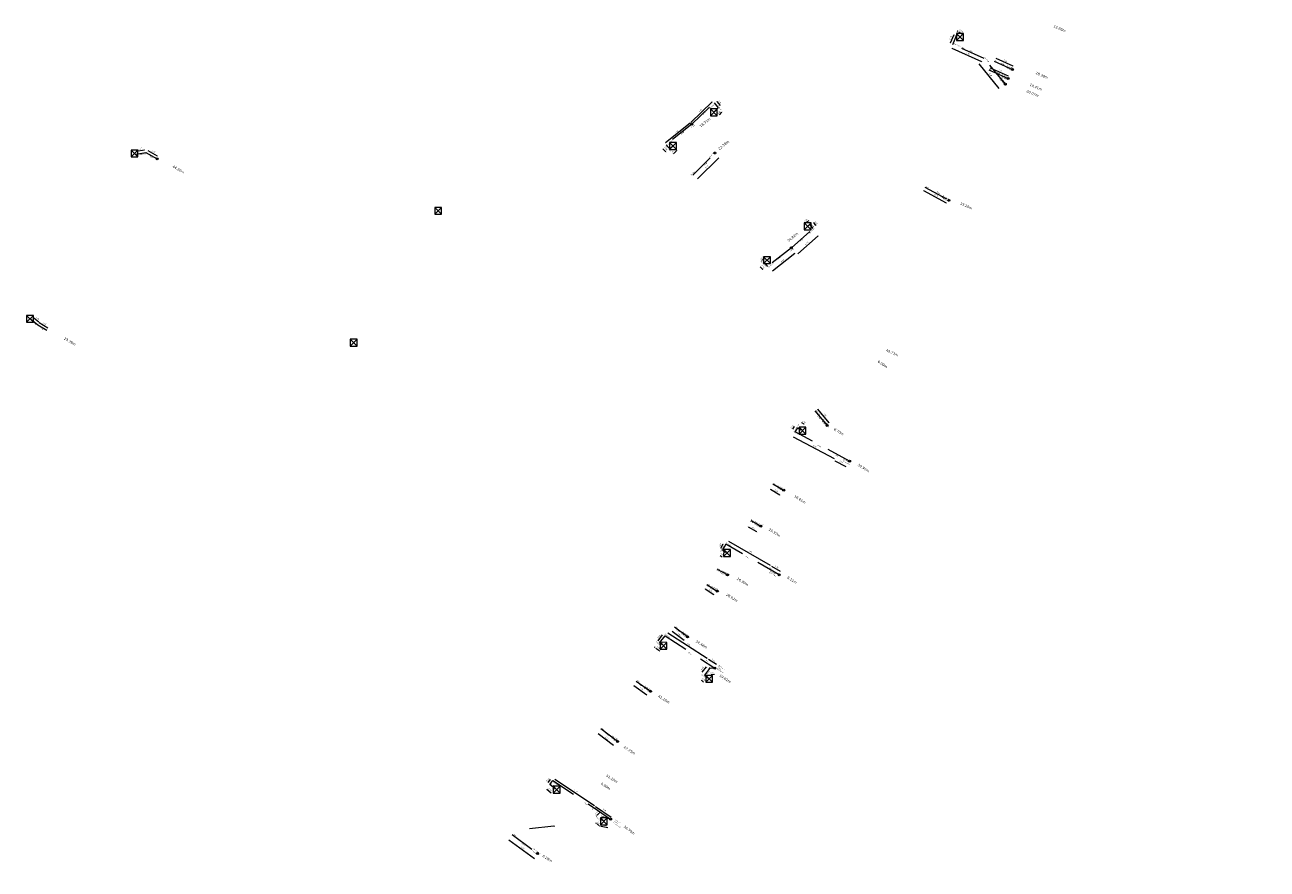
# Model space of a CAD drawing. Header units: inches. Extents: x 0 to 191500, y 0 to 342750.
# Tile 137 of 256: x 187051 to 187177, y 331101 to 331186. Entities that reach past the tile are written whole.
import ezdxf

# ---------------------------------------------------------------- set-up
doc = ezdxf.new("R2010")
doc.units = ezdxf.units.IN
doc.header["$MEASUREMENT"] = 0
doc.linetypes.add('RI-HWA_KOLKAANSLUITING', pattern=[4.3, 2.5, -1.8])
doc.linetypes.add('RI-VWA_HUISAANSLUITING', pattern=[6.1, 2.5, -1.8, 0, -1.8])
doc.layers.get('0').update_dxf_attribs({"lineweight": 20})
for name, color, linetype, lineweight in [('ECW', 150, 'Continuous', 20), ('N-WE-RI-HWA-MAATVOERING-T25', 151, 'Continuous', 20), ('N-WE-RI-HWA_KOLK-S', 150, 'Continuous', 20), ('N-WE-RI-HWA_KOLKAANSLUITING_PVC_160-G', 150, 'RI-HWA_KOLKAANSLUITING', 20), ('N-WE-RI-INLAAT', 7, 'Continuous', 20), ('N-WE-RI-VWA-MAATVOERING-T25', 30, 'Continuous', 20), ('N-WE-RI-VWA_HUISAANSLUITING_PVC_160-G', 20, 'RI-VWA_HUISAANSLUITING', 20), ('Tekst algemeen', 7, 'Continuous', 20)]:
    doc.layers.add(name, color=color, linetype=linetype, lineweight=lineweight)
doc.styles.add('CT_m_1_100_2.5mm', font='verdana.ttf', dxfattribs={"height": 0.25})
doc.styles.add('CT_m_1_50_2.5mm', font='verdana.ttf', dxfattribs={"height": 0.125})
picture_1 = doc.add_image_def('image1.ecw', size_in_pixel=(220000, 285000))

# ---------------------------------------------------------------- blocks, each defined once
blk = doc.blocks.new('A$C2C270354')
h = blk.add_hatch(color=256)
h.dxf.hatch_style = 1
edge = h.paths.add_edge_path()
edge.add_arc((0, 0), 0.1, 0, 360)
blk.add_circle((0, 0), 0.1)

msp = doc.modelspace()

# ---------------------------------------------------------------- linework, layer by layer
at = {"layer": 'N-WE-RI-HWA-MAATVOERING-T25'}
for p, q in [((187144.72871, 331184.56436), (187145.07385, 331185.43017)), ((187145.50509, 331185.7223), (187145.44384, 331185.76558)), ((187145.56635, 331185.67902), (187145.7643, 331185.53916)), ((187145.82555, 331185.49588), (187145.8868, 331185.4526)), ((187147.91476, 331182.63755), (187144.87242, 331183.99977)), ((187149.67431, 331179.93709), (187147.62046, 331182.43097)), ((187118.30263, 331176.47817), (187120.47586, 331178.55985)), ((187120.93137, 331178.59286), (187121.25882, 331178.19326)), ((187121.19976, 331177.25785), (187121.44262, 331177.51167)), ((187118.20663, 331176.38599), (187115.71579, 331174.38972)), ((187061.83365, 331173.53567), (187062.69814, 331173.68412)), ((187063.02032, 331173.61275), (187063.9922, 331173.06784)), ((187115.74116, 331173.48861), (187115.45615, 331173.78556)), ((187116.58616, 331173.35612), (187116.78412, 331173.54847)), ((187116.83791, 331173.60074), (187116.8917, 331173.653)), ((187116.53237, 331173.30385), (187116.47858, 331173.25158)), ((187130.00794, 331166.26283), (187129.94688, 331166.21927)), ((187130.19937, 331166.39941), (187130.06899, 331166.30639)), ((187130.26042, 331166.44297), (187130.32148, 331166.48653)), ((187131.01606, 331165.99066), (187130.79125, 331166.27383)), ((187129.1626, 331163.10274), (187131.25661, 331164.94157)), ((187125.52862, 331162.4048), (187125.47079, 331162.35704)), ((187125.74674, 331162.58494), (187125.58645, 331162.45256)), ((187125.80457, 331162.6327), (187125.8624, 331162.68046)), ((187128.87867, 331163.14405), (187126.58945, 331161.34061)), ((187125.35923, 331161.78256), (187125.60173, 331161.49563)), ((187051.41117, 331156.60057), (187051.94743, 331156.17008)), ((187051.98316, 331156.10985), (187052.83375, 331155.59025)), ((187129.81288, 331145.7709), (187129.58817, 331145.91722)), ((187128.66407, 331145.25403), (187128.84728, 331145.5354)), ((187128.71782, 331144.5005), (187132.86112, 331142.26395)), ((187132.93021, 331142.05827), (187134.07645, 331141.45779)), ((187121.33408, 331133.14664), (187121.57949, 331133.61528)), ((187122.10773, 331133.87874), (187126.37885, 331131.439)), ((187121.26905, 331132.41977), (187121.47114, 331132.29071)), ((187126.49157, 331131.33391), (187127.38518, 331130.82346)), ((187114.94897, 331123.74025), (187115.41763, 331124.33043)), ((187119.94889, 331121.91981), (187115.94364, 331124.50864)), ((187114.66674, 331123.04152), (187114.60628, 331123.0859)), ((187114.7272, 331122.99714), (187115.02099, 331122.78149)), ((187115.08145, 331122.73711), (187115.14191, 331122.69273)), ((187120.08931, 331121.86073), (187120.88948, 331121.34354)), ((187119.84224, 331121.09451), (187119.41317, 331120.53681)), ((187119.35952, 331119.72632), (187119.58581, 331119.53723)), ((187120.71249, 331120.28955), (187120.34942, 331120.25719)), ((187103.77199, 331109.31927), (187104.00198, 331109.62084)), ((187104.44771, 331109.65222), (187108.46837, 331106.9821)), ((187104.07269, 331108.24362), (187103.62476, 331108.59271)), ((187108.59044, 331106.88873), (187110.18213, 331105.79394)), ((187108.68053, 331105.1469), (187108.6202, 331105.19146)), ((187108.69602, 331105.9294), (187108.64239, 331105.87696)), ((187108.74964, 331105.98183), (187108.92944, 331106.15766)), ((187108.98307, 331106.2101), (187109.03669, 331106.26253)), ((187108.93942, 331104.95568), (187108.74086, 331105.10234)), ((187108.99975, 331104.91112), (187109.06008, 331104.86656)), ((187109.83391, 331104.69088), (187109.14674, 331104.85771))]:
    msp.add_line(p, q, dxfattribs=at)
for points in [[(187145.06224, 331185.4348), (187145.08546, 331185.42554), (187145.10162, 331185.49984)], [(187145.51231, 331185.73251), (187145.49788, 331185.71209), (187145.56635, 331185.67902)], [(187145.83276, 331185.50609), (187145.81834, 331185.48567), (187145.7643, 331185.53916)], [(187144.7171, 331184.56898), (187144.74032, 331184.55973), (187144.70094, 331184.49469)], [(187144.87753, 331184.01118), (187144.86731, 331183.98836), (187144.80397, 331184.03042)], [(187147.63011, 331182.43892), (187147.61081, 331182.42302), (187147.57278, 331182.48887)], [(187147.91987, 331182.64896), (187147.90965, 331182.62614), (187147.98321, 331182.6069)], [(187149.68396, 331179.94503), (187149.66466, 331179.92914), (187149.72199, 331179.87919)], [(187120.46721, 331178.56888), (187120.48451, 331178.55082), (187120.53002, 331178.61173)], [(187120.94104, 331178.60079), (187120.92171, 331178.58494), (187120.88384, 331178.65087)], [(187121.19073, 331177.26649), (187121.20879, 331177.24921), (187121.14791, 331177.20366)], [(187121.26849, 331178.20119), (187121.24915, 331178.18534), (187121.30636, 331178.13525)], [(187121.43359, 331177.52031), (187121.45165, 331177.50303), (187121.49447, 331177.56586)], [(187118.19882, 331176.39574), (187118.21445, 331176.37624), (187118.26516, 331176.43289)], [(187118.29399, 331176.4872), (187118.31128, 331176.46914), (187118.24847, 331176.42629)], [(187061.83153, 331173.54799), (187061.83576, 331173.52335), (187061.75973, 331173.52298)], [(187062.69602, 331173.69644), (187062.70025, 331173.6718), (187062.77205, 331173.69681)], [(187063.02644, 331173.62366), (187063.01421, 331173.60185), (187062.9549, 331173.64943)], [(187115.46517, 331173.79422), (187115.44713, 331173.77691), (187115.40421, 331173.83967)], [(187115.70797, 331174.39947), (187115.7236, 331174.37996), (187115.65726, 331174.34281)], [(187115.75018, 331173.49727), (187115.73215, 331173.47995), (187115.7931, 331173.4345)], [(187116.8292, 331173.6097), (187116.84662, 331173.59177), (187116.78412, 331173.54847)], [(187063.99831, 331173.07875), (187063.98609, 331173.05694), (187064.05762, 331173.03116)], [(187116.52366, 331173.31281), (187116.54108, 331173.29488), (187116.58616, 331173.35612)], [(187130.00068, 331166.27301), (187130.0152, 331166.25265), (187130.06899, 331166.30639)], [(187130.25316, 331166.45314), (187130.26768, 331166.43279), (187130.19937, 331166.39941)], [(187130.80104, 331166.2816), (187130.78146, 331166.26605), (187130.74461, 331166.33256)], [(187131.02585, 331165.99843), (187131.00627, 331165.98289), (187131.06269, 331165.93192)], [(187131.24837, 331164.95096), (187131.26486, 331164.93218), (187131.31297, 331164.99106)], [(187125.52066, 331162.41444), (187125.53658, 331162.39516), (187125.58645, 331162.45256)], [(187125.79661, 331162.64234), (187125.81253, 331162.62306), (187125.74674, 331162.58494)], [(187128.87093, 331163.15386), (187128.8864, 331163.13423), (187128.93758, 331163.19046)], [(187129.15435, 331163.11213), (187129.17085, 331163.09334), (187129.10624, 331163.05325)], [(187125.36877, 331161.79063), (187125.34968, 331161.77449), (187125.31082, 331161.83984)], [(187125.61127, 331161.5037), (187125.59218, 331161.48756), (187125.65014, 331161.43835)], [(187126.58172, 331161.35043), (187126.59719, 331161.33079), (187126.53054, 331161.2942)], [(187051.41899, 331156.61032), (187051.40334, 331156.59082), (187051.35268, 331156.64752)], [(187051.98967, 331156.12052), (187051.97664, 331156.09918), (187051.91916, 331156.14895)], [(187051.95525, 331156.17983), (187051.9396, 331156.16033), (187052.00591, 331156.12313)], [(187052.84026, 331155.60092), (187052.82723, 331155.57959), (187052.89775, 331155.55116)], [(187129.59499, 331145.9277), (187129.58135, 331145.90675), (187129.52532, 331145.95814)], [(187129.8197, 331145.78138), (187129.80606, 331145.76043), (187129.87573, 331145.72998)], [(187128.65359, 331145.26085), (187128.67454, 331145.2472), (187128.62315, 331145.19117)], [(187128.72376, 331144.5115), (187128.71188, 331144.4895), (187128.65182, 331144.53613)], [(187128.83681, 331145.54222), (187128.85776, 331145.52858), (187128.8882, 331145.59825)], [(187132.86706, 331142.27495), (187132.85519, 331142.25295), (187132.92712, 331142.22832)], [(187132.93601, 331142.06935), (187132.92441, 331142.0472), (187132.86377, 331142.09308)], [(187134.08225, 331141.46887), (187134.07065, 331141.44672), (187134.14288, 331141.42299)], [(187121.32301, 331133.15244), (187121.34515, 331133.14085), (187121.29929, 331133.0802)], [(187121.56842, 331133.62108), (187121.59056, 331133.60948), (187121.61428, 331133.68172)], [(187122.11393, 331133.88959), (187122.10153, 331133.86788), (187122.0426, 331133.91594)], [(187121.27578, 331132.43031), (187121.26232, 331132.40924), (187121.20584, 331132.46014)], [(187121.47787, 331132.30125), (187121.46441, 331132.28018), (187121.53435, 331132.25035)], [(187126.38505, 331131.44985), (187126.37265, 331131.42814), (187126.44398, 331131.4018)], [(187126.49777, 331131.34476), (187126.48537, 331131.32306), (187126.42645, 331131.37111)], [(187127.39138, 331130.83432), (187127.37898, 331130.81261), (187127.45031, 331130.78626)], [(187115.40784, 331124.3382), (187115.42742, 331124.32266), (187115.46427, 331124.38916)], [(187115.95042, 331124.51914), (187115.93685, 331124.49814), (187115.88065, 331124.54936)], [(187114.67413, 331123.0516), (187114.65934, 331123.03145), (187114.7272, 331122.99714)], [(187114.93918, 331123.74802), (187114.95876, 331123.73248), (187114.90233, 331123.68152)], [(187115.08884, 331122.74719), (187115.07405, 331122.72703), (187115.02099, 331122.78149)], [(187119.95568, 331121.93031), (187119.9421, 331121.90931), (187120.01188, 331121.8791)], [(187120.0961, 331121.87123), (187120.08252, 331121.85024), (187120.02632, 331121.90145)], [(187119.40326, 331120.54443), (187119.42308, 331120.52918), (187119.36744, 331120.47736)], [(187119.83233, 331121.10213), (187119.85215, 331121.08688), (187119.88797, 331121.15395)], [(187120.89626, 331121.35404), (187120.88269, 331121.33304), (187120.95247, 331121.30282)], [(187119.36754, 331119.73591), (187119.35151, 331119.71672), (187119.30197, 331119.77441)], [(187119.59382, 331119.54683), (187119.57779, 331119.52764), (187119.64336, 331119.48914)], [(187120.34831, 331120.26964), (187120.35053, 331120.24474), (187120.27472, 331120.25053)], [(187120.71138, 331120.302), (187120.7136, 331120.2771), (187120.78719, 331120.29621)], [(187103.76205, 331109.32686), (187103.78192, 331109.31169), (187103.7265, 331109.25964)], [(187103.99204, 331109.62842), (187104.01192, 331109.61326), (187104.04747, 331109.68047)], [(187104.45463, 331109.66263), (187104.4408, 331109.64181), (187104.38524, 331109.69371)], [(187103.63244, 331108.60257), (187103.61707, 331108.58285), (187103.5656, 331108.63881)], [(187104.08038, 331108.25348), (187104.06501, 331108.23377), (187104.13185, 331108.19752)], [(187108.47529, 331106.99252), (187108.46146, 331106.97169), (187108.53085, 331106.94061)], [(187108.59752, 331106.89903), (187108.58335, 331106.87843), (187108.52864, 331106.93124)], [(187108.68728, 331105.93834), (187108.70476, 331105.92046), (187108.74964, 331105.98183)], [(187108.97433, 331106.21903), (187108.9918, 331106.20116), (187108.92944, 331106.15766)], [(187110.18921, 331105.80424), (187110.17504, 331105.78364), (187110.24392, 331105.75143)], [(187108.68796, 331105.15695), (187108.67311, 331105.13684), (187108.74086, 331105.10234)], [(187109.00717, 331104.92117), (187108.99232, 331104.90106), (187108.93942, 331104.95568)], [(187109.14969, 331104.86985), (187109.14379, 331104.84556), (187109.07386, 331104.8754)], [(187109.83686, 331104.70303), (187109.83096, 331104.67873), (187109.90679, 331104.67319)]]:
    msp.add_solid(points, dxfattribs=at)
at = {"layer": 'N-WE-RI-HWA_KOLK-S'}
for p, q in [((187145.33752, 331185.51597, 54.43), (187145.33603, 331184.81952, 54.43)), ((187145.33603, 331184.81952, 54.43), (187146.03397, 331185.51448, 54.43)), ((187145.33752, 331185.51597, 54.43), (187146.03248, 331184.81803, 54.43)), ((187146.03397, 331185.51448, 54.43), (187145.33752, 331185.51597, 54.43)), ((187146.03248, 331184.81803, 54.43), (187146.03397, 331185.51448, 54.43)), ((187145.33603, 331184.81952, 54.43), (187146.03248, 331184.81803, 54.43)), ((187120.27652, 331177.84797, 53.785), (187120.27503, 331177.15152, 53.785)), ((187120.27503, 331177.15152, 53.785), (187120.97297, 331177.84648, 53.785)), ((187120.27652, 331177.84797, 53.785), (187120.97148, 331177.15003, 53.785)), ((187120.97297, 331177.84648, 53.785), (187120.27652, 331177.84797, 53.785)), ((187120.97148, 331177.15003, 53.785), (187120.97297, 331177.84648, 53.785)), ((187120.27503, 331177.15152, 53.785), (187120.97148, 331177.15003, 53.785)), ((187061.32652, 331173.65697, 53.937), (187061.32503, 331172.96052, 53.937)), ((187061.32503, 331172.96052, 53.937), (187062.02297, 331173.65548, 53.937)), ((187061.32652, 331173.65697, 53.937), (187062.02148, 331172.95903, 53.937)), ((187062.02297, 331173.65548, 53.937), (187061.32652, 331173.65697, 53.937)), ((187062.02148, 331172.95903, 53.937), (187062.02297, 331173.65548, 53.937)), ((187116.13052, 331174.42697, 53.853), (187116.12903, 331173.73052, 53.853)), ((187116.12903, 331173.73052, 53.853), (187116.82697, 331174.42548, 53.853)), ((187116.12903, 331173.73052, 53.853), (187116.82548, 331173.72903, 53.853)), ((187116.13052, 331174.42697, 53.853), (187116.82548, 331173.72903, 53.853)), ((187116.82697, 331174.42548, 53.853), (187116.13052, 331174.42697, 53.853)), ((187116.82548, 331173.72903, 53.853), (187116.82697, 331174.42548, 53.853)), ((187061.32503, 331172.96052, 53.937), (187062.02148, 331172.95903, 53.937)), ((187092.22852, 331167.83297, 53.96), (187092.22703, 331167.13652, 53.96)), ((187092.22703, 331167.13652, 53.96), (187092.92497, 331167.83148, 53.96)), ((187092.22852, 331167.83297, 53.96), (187092.92348, 331167.13503, 53.96)), ((187092.92497, 331167.83148, 53.96), (187092.22852, 331167.83297, 53.96)), ((187092.92348, 331167.13503, 53.96), (187092.92497, 331167.83148, 53.96)), ((187092.22703, 331167.13652, 53.96), (187092.92348, 331167.13503, 53.96)), ((187129.83252, 331166.24197, 54.14), (187129.83103, 331165.54552, 54.14)), ((187129.83103, 331165.54552, 54.14), (187130.52897, 331166.24048, 54.14)), ((187129.83252, 331166.24197, 54.14), (187130.52748, 331165.54403, 54.14)), ((187130.52897, 331166.24048, 54.14), (187129.83252, 331166.24197, 54.14)), ((187130.52748, 331165.54403, 54.14), (187130.52897, 331166.24048, 54.14)), ((187129.83103, 331165.54552, 54.14), (187130.52748, 331165.54403, 54.14)), ((187125.68752, 331162.81397, 54.125), (187125.68603, 331162.11752, 54.125)), ((187125.68603, 331162.11752, 54.125), (187126.38397, 331162.81248, 54.125)), ((187125.68603, 331162.11752, 54.125), (187126.38248, 331162.11603, 54.125)), ((187125.68752, 331162.81397, 54.125), (187126.38248, 331162.11603, 54.125)), ((187126.38397, 331162.81248, 54.125), (187125.68752, 331162.81397, 54.125)), ((187126.38248, 331162.11603, 54.125), (187126.38397, 331162.81248, 54.125)), ((187050.68752, 331156.83497, 54.118), (187050.68603, 331156.13852, 54.118)), ((187050.68603, 331156.13852, 54.118), (187051.38397, 331156.83348, 54.118)), ((187050.68603, 331156.13852, 54.118), (187051.38248, 331156.13703, 54.118)), ((187050.68752, 331156.83497, 54.118), (187051.38248, 331156.13703, 54.118)), ((187051.38397, 331156.83348, 54.118), (187050.68752, 331156.83497, 54.118)), ((187051.38248, 331156.13703, 54.118), (187051.38397, 331156.83348, 54.118)), ((187083.63052, 331154.40897, 54.109), (187083.62903, 331153.71252, 54.109)), ((187083.62903, 331153.71252, 54.109), (187084.32697, 331154.40748, 54.109)), ((187083.62903, 331153.71252, 54.109), (187084.32548, 331153.71103, 54.109)), ((187083.63052, 331154.40897, 54.109), (187084.32548, 331153.71103, 54.109)), ((187084.32697, 331154.40748, 54.109), (187083.63052, 331154.40897, 54.109)), ((187084.32548, 331153.71103, 54.109), (187084.32697, 331154.40748, 54.109)), ((187129.30452, 331145.46097, 55.256), (187129.30303, 331144.76452, 55.256)), ((187129.30303, 331144.76452, 55.256), (187130.00097, 331145.45948, 55.256)), ((187129.30303, 331144.76452, 55.256), (187129.99948, 331144.76303, 55.256)), ((187129.30452, 331145.46097, 55.256), (187129.99948, 331144.76303, 55.256)), ((187130.00097, 331145.45948, 55.256), (187129.30452, 331145.46097, 55.256)), ((187129.99948, 331144.76303, 55.256), (187130.00097, 331145.45948, 55.256)), ((187121.63152, 331133.01697, 55.619), (187121.63003, 331132.32052, 55.619)), ((187121.63003, 331132.32052, 55.619), (187122.32797, 331133.01548, 55.619)), ((187121.63152, 331133.01697, 55.619), (187122.32648, 331132.31903, 55.619)), ((187122.32797, 331133.01548, 55.619), (187121.63152, 331133.01697, 55.619)), ((187122.32648, 331132.31903, 55.619), (187122.32797, 331133.01548, 55.619)), ((187121.63003, 331132.32052, 55.619), (187122.32648, 331132.31903, 55.619)), ((187115.16352, 331123.57897, 55.794), (187115.16203, 331122.88252, 55.794)), ((187115.16203, 331122.88252, 55.794), (187115.85997, 331123.57748, 55.794)), ((187115.16352, 331123.57897, 55.794), (187115.85848, 331122.88103, 55.794)), ((187115.85997, 331123.57748, 55.794), (187115.16352, 331123.57897, 55.794)), ((187115.85848, 331122.88103, 55.794), (187115.85997, 331123.57748, 55.794)), ((187115.16203, 331122.88252, 55.794), (187115.85848, 331122.88103, 55.794)), ((187119.80352, 331120.21297, 55.794), (187119.80203, 331119.51652, 55.794)), ((187119.80203, 331119.51652, 55.794), (187120.49997, 331120.21148, 55.794)), ((187119.80203, 331119.51652, 55.794), (187120.49848, 331119.51503, 55.794)), ((187119.80352, 331120.21297, 55.794), (187120.49848, 331119.51503, 55.794)), ((187120.49997, 331120.21148, 55.794), (187119.80352, 331120.21297, 55.794)), ((187120.49848, 331119.51503, 55.794), (187120.49997, 331120.21148, 55.794)), ((187104.28041, 331108.93898, 55.933), (187104.27891, 331108.24252, 55.933)), ((187104.27891, 331108.24252, 55.933), (187104.97686, 331108.93748, 55.933)), ((187104.27891, 331108.24252, 55.933), (187104.97537, 331108.24103, 55.933)), ((187104.28041, 331108.93898, 55.933), (187104.97537, 331108.24103, 55.933)), ((187104.97686, 331108.93748, 55.933), (187104.28041, 331108.93898, 55.933)), ((187104.97537, 331108.24103, 55.933), (187104.97686, 331108.93748, 55.933)), ((187109.08043, 331105.71407, 55.93), (187109.07893, 331105.01761, 55.93)), ((187109.07893, 331105.01761, 55.93), (187109.77688, 331105.71257, 55.93)), ((187109.08043, 331105.71407, 55.93), (187109.77539, 331105.01612, 55.93)), ((187109.77688, 331105.71257, 55.93), (187109.08043, 331105.71407, 55.93)), ((187109.77539, 331105.01612, 55.93), (187109.77688, 331105.71257, 55.93)), ((187109.07893, 331105.01761, 55.93), (187109.77539, 331105.01612, 55.93))]:
    msp.add_line(p, q, dxfattribs=at)
at = {"layer": 'N-WE-RI-HWA_KOLKAANSLUITING_PVC_160-G', "elevation": 53.937}
msp.add_lwpolyline([(187061.80816, 331173.24092), (187062.82049, 331173.41475), (187063.9853, 331172.76408)], dxfattribs=at)
at = {"layer": 'N-WE-RI-HWA_KOLKAANSLUITING_PVC_160-G'}
for points in [[(187051.11673, 331156.44405), (187051.8224, 331155.89452), (187052.76124, 331155.32769)], [(187110.12745, 331105.58211), (187109.29452, 331105.78432), (187109.11472, 331105.6085), (187109.31328, 331105.46184)]]:
    msp.add_lwpolyline(points, dxfattribs=at)
for points in [[(187150.2965, 331180.35233, 34.26253), (187148.144, 331182.966, 54.174), (187144.96476, 331184.38952, 54.174), (187145.36544, 331185.39467, 54.174), (187145.54288, 331185.30546, 0)], [(187118.38306, 331176.28579, 52.2674), (187120.66461, 331178.47123, 53.535), (187121.08712, 331177.95561, 53.535), (187120.74057, 331177.5934, 53.785)], [(187118.38306, 331176.28579, 52.2674), (187115.77516, 331174.19571, 53.8), (187116.16404, 331173.79053, 53.8), (187116.36201, 331173.98289, 53.853)], [(187128.51752, 331163.72366, 52.23964), (187130.74506, 331165.67974, 53.956), (187130.42698, 331166.08038, 0), (187130.2966, 331165.98736, 54.14)], [(187128.51752, 331163.72366, 52.23964), (187126.11048, 331161.8274, 53.906), (187125.77116, 331162.2289, 53.906), (187125.93145, 331162.36128, 0)], [(187134.45209, 331142.01323, 0), (187128.906, 331145.007, 55.183), (187129.17174, 331145.41512, 55.183), (187129.52147, 331145.18591, 55.256)], [(187127.27926, 331130.45657, 0), (187121.841, 331133.563, 55.517), (187121.526, 331132.96148, 55.517), (187121.85451, 331132.75169, 55.619)], [(187115.38651, 331123.31369, 55.794), (187115.10905, 331123.51735, 1003.84113), (187115.671, 331124.225, 55.033), (187120.72837, 331120.95612, 0)], [(187120.72837, 331120.95612, 0), (187120.20567, 331120.90953, 0), (187119.68513, 331120.23294, 0), (187120.02651, 331119.94769, 55.794)], [(187104.49529, 331108.66388, 55.337), (187103.92904, 331109.10517, 55.337), (187104.25, 331109.526, 55.33), (187108.793, 331106.509, 55.076), (187110.12745, 331105.58211, 0)], [(187104.46, 331104.84, 53.256), (187104.353, 331104.883, 53.282), (187101.279, 331104.556, 53.425)]]:
    msp.add_polyline3d(points, dxfattribs=at)
at = {"layer": 'N-WE-RI-VWA-MAATVOERING-T25'}
for p, q in [((187151.09855, 331182.20136), (187149.35728, 331182.96738)), ((187150.60758, 331181.18085), (187148.77863, 331181.99105)), ((187121.12816, 331172.86582), (187118.97213, 331170.72734)), ((187144.30391, 331168.25084), (187141.986, 331169.51547)), ((187132.36166, 331145.91248), (187131.20136, 331147.28448)), ((187127.35999, 331138.5498), (187126.38262, 331139.11339)), ((187124.99335, 331134.81498), (187124.15161, 331135.2946)), ((187120.64614, 331128.42025), (187119.73538, 331128.98882)), ((187117.60397, 331123.76954), (187116.38541, 331124.67413)), ((187113.81314, 331118.2088), (187112.47613, 331119.16551)), ((187110.41969, 331113.08295), (187108.85125, 331114.27136)), ((187102.38406, 331101.56297), (187099.7787, 331103.46128))]:
    msp.add_line(p, q, dxfattribs=at)
for points in [[(187149.36232, 331182.97882), (187149.35225, 331182.95594), (187149.28863, 331182.99758)], [(187148.78369, 331182.00248), (187148.77356, 331181.97962), (187148.71005, 331182.02142)], [(187150.61265, 331181.19228), (187150.60252, 331181.16942), (187150.67616, 331181.15048)], [(187151.10358, 331182.2128), (187151.09351, 331182.18992), (187151.1672, 331182.17116)], [(187121.11935, 331172.8747), (187121.13696, 331172.85695), (187121.18141, 331172.91864)], [(187118.96332, 331170.73621), (187118.98093, 331170.71846), (187118.91888, 331170.67452)], [(187141.99199, 331169.52644), (187141.98002, 331169.50449), (187141.92017, 331169.55139)], [(187144.3099, 331168.26181), (187144.29792, 331168.23986), (187144.36975, 331168.21492)], [(187131.21091, 331147.29255), (187131.19182, 331147.27641), (187131.15293, 331147.34175)], [(187132.37121, 331145.92056), (187132.35212, 331145.90441), (187132.41009, 331145.85522)], [(187126.38887, 331139.12422), (187126.37638, 331139.10256), (187126.31765, 331139.15086)], [(187127.36624, 331138.56063), (187127.35375, 331138.53898), (187127.42497, 331138.51234)], [(187124.15779, 331135.30546), (187124.14542, 331135.28374), (187124.08644, 331135.33173)], [(187124.99954, 331134.82584), (187124.98716, 331134.80411), (187125.05851, 331134.77785)], [(187119.742, 331128.99942), (187119.72876, 331128.97821), (187119.67176, 331129.02853)], [(187120.65276, 331128.43085), (187120.63952, 331128.40965), (187120.70976, 331128.38053)], [(187116.39287, 331124.68416), (187116.37796, 331124.66409), (187116.32519, 331124.71883)], [(187117.61142, 331123.77957), (187117.59652, 331123.7595), (187117.66419, 331123.72483)], [(187112.4834, 331119.17568), (187112.46886, 331119.15535), (187112.41514, 331119.20916)], [(187113.82042, 331118.21896), (187113.80587, 331118.19863), (187113.87414, 331118.16516)], [(187108.85879, 331114.28132), (187108.8437, 331114.2614), (187108.79147, 331114.31665)], [(187110.42724, 331113.09291), (187110.41214, 331113.07298), (187110.47947, 331113.03765)], [(187099.78606, 331103.47138), (187099.77134, 331103.45117), (187099.71808, 331103.50544)], [(187102.39142, 331101.57307), (187102.3767, 331101.55287), (187102.44468, 331101.5188)]]:
    msp.add_solid(points, dxfattribs=at)
at = {"layer": 'N-WE-RI-VWA_HUISAANSLUITING_PVC_160-G', "elevation": 53.534}
msp.add_lwpolyline([(187122.024, 331130.436), (187120.99091, 331130.99959)], dxfattribs=at)
at = {"layer": 'N-WE-RI-VWA_HUISAANSLUITING_PVC_160-G'}
for points in [[(187149.152, 331182.687, 54.296), (187151.03057, 331181.86058, 17.90007)], [(187148.619, 331181.821, 54.311), (187150.587, 331180.94921, 16.85955)], [(187118.48, 331171.117, 53.799), (187120.74253, 331173.36112, 52.26094)], [(187142.1, 331169.881, 52.796), (187144.54958, 331168.54453, 52.03045)], [(187130.90496, 331147.13204, 53.96), (187132.16212, 331145.64551, 52.72888)], [(187126.632, 331139.696, 54.1), (187127.684, 331139.092, 54)], [(187124.445, 331135.961, 54.159), (187125.47, 331135.367, 53.45)], [(187119.933, 331129.447, 54.501), (187120.971, 331128.799, 54.362)], [(187117.962, 331124.126, 54.322), (187116.623, 331125.12, 54.54)], [(187112.722, 331119.638, 54.655), (187114.181, 331118.594, 54.469)], [(187110.826, 331113.495, 54.46), (187109.138, 331114.774, 54.671)], [(187100.093, 331104.02, 55.015), (187102.688, 331102.109, 54.99), (187102.81959, 331102.03336, 0)]]:
    msp.add_polyline3d(points, dxfattribs=at)

# ---------------------------------------------------------------- block references
at = {"layer": 'N-WE-RI-INLAAT', "rotation": 0.06357443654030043}
for p in [(187150.587, 331180.94921, 16.85955), (187151.03057, 331181.86058, 17.90007), (187150.2965, 331180.35233, 34.26253), (187118.38306, 331176.28579, 52.2674), (187120.74253, 331173.36112, 52.26094), (187063.9853, 331172.76408, 53.937), (187144.54958, 331168.54453, 52.03045), (187128.51752, 331163.72366, 52.23964), (187132.16212, 331145.64551, 52.72888), (187134.45209, 331142.01323), (187127.73932, 331139.05748), (187125.41707, 331135.40711, 53.45), (187122.024, 331130.436, 53.534), (187127.27926, 331130.45657), (187120.971, 331128.799, 54.362), (187117.96122, 331124.1302), (187120.72837, 331120.95612), (187114.181, 331118.594, 54.469), (187110.826, 331113.495, 54.46), (187110.12745, 331105.58211), (187102.688, 331102.109, 54.99)]:
    msp.add_blockref('A$C2C270354', p, dxfattribs=at)

# ---------------------------------------------------------------- texts
at = {"layer": 'N-WE-RI-HWA-MAATVOERING-T25', "char_height": 0.125, "attachment_point": 5, "style": 'CT_m_1_50_2.5mm'}
for s, insert, rotation in [('\\A1;1.08', (187144.71915, 331185.06986), 68.266422), ('\\A1;0.24', (187145.77802, 331185.7686), 324.7567981), ('\\A1;3.48', (187146.47371, 331183.49761), 335.8793059), ('\\A1;3.38', (187148.79873, 331181.30867), 309.4732897), ('\\A1;0.67', (187121.24607, 331178.51677), 309.3324081), ('\\A1;3.16', (187119.25415, 331177.66005), 43.7674838), ('\\A1;0.50', (187121.18016, 331177.51969), 46.2647979), ('\\A1;3.34', (187116.83907, 331175.54026), 38.7101938), ('\\A1;1.03', (187062.23284, 331173.80239), 9.7434202), ('\\A1;1.26', (187063.60178, 331173.51066), 330.721574), ('\\A1;0.56', (187115.73947, 331173.77224), 313.8247341), ('\\A1;0.28', (187116.54851, 331173.59291), 44.1770599), ('\\A1;0.16', (187130.02082, 331166.51179), 35.5059741), ('\\A1;0.51', (187131.05652, 331166.25361), 308.4469676), ('\\A1;2.94', (187130.0809, 331164.16872), 41.2876144), ('\\A1;0.21', (187125.54223, 331162.66934), 39.5520083), ('\\A1;3.06', (187127.6132, 331162.39575), 38.2309343), ('\\A1;0.53', (187125.62965, 331161.76516), 310.2025532), ('\\A1;0.84', (187051.80203, 331156.53822), 321.2437132), ('\\A1;1.15', (187052.50856, 331156.01393), 328.5806438), ('\\A1;0.49', (187128.59211, 331145.50121), 56.9307142), ('\\A1;0.42', (187129.80709, 331146.00773), 326.9307141), ('\\A1;4.86', (187130.8826, 331143.55476), 331.6398597), ('\\A1;1.44', (187133.59063, 331141.92468), 332.3513043), ('\\A1;0.68', (187121.2831, 331133.47192), 62.3604246), ('\\A1;0.39', (187121.47521, 331132.51985), 327.4369718), ('\\A1;5.07', (187124.3401, 331132.82835), 330.2642073), ('\\A1;1.18', (187127.03563, 331131.24893), 330.2642073), ('\\A1;0.90', (187115.03045, 331124.15672), 51.5466125), ('\\A1;0.36', (187114.98966, 331123.04676), 323.7197465), ('\\A1;4.92', (187118.05215, 331123.37804), 327.1230327), ('\\A1;1.10', (187120.59535, 331121.76606), 327.1230327), ('\\A1;0.85', (187119.46651, 331120.92767), 52.4268206), ('\\A1;0.52', (187120.48205, 331120.46509), 5.0935858), ('\\A1;0.45', (187119.59782, 331119.78155), 320.1181761), ('\\A1;0.53', (187103.73169, 331109.5885), 52.6675804), ('\\A1;0.72', (187103.96878, 331108.57222), 322.0702274), ('\\A1;4.98', (187106.56651, 331108.48049), 326.4119184), ('\\A1;2.08', (187109.49739, 331106.50287), 325.4790794), ('\\A1;0.25', (187108.70299, 331106.20939), 44.3590952), ('\\A1;0.25', (187108.95618, 331105.18611), 323.5497182), ('\\A1;0.86', (187109.53658, 331104.96482), 346.3540414)]:
    msp.add_mtext(s, dxfattribs=dict(at, insert=insert, rotation=rotation))
at = {"layer": 'N-WE-RI-HWA-MAATVOERING-T25', "char_height": 0.25, "attachment_point": 1, "style": 'CT_m_1_100_2.5mm'}
for s, insert, rotation in [('20.07m', (187152.5191, 331179.80284), 336.3480208), ('18.31m', (187119.14264, 331176.15675), 38.7803108), ('44.20m', (187065.63572, 331172.14256), 329.7352732), ('34.82m', (187128.07219, 331164.48845), 38.7803108), ('23.39m', (187054.58796, 331154.62858), 329.7352732), ('49,73m', (187138.22081, 331153.42504), 336.3480208), ('0.00m', (187137.40191, 331152.27116), 327.7439258), ('39,91m', (187135.37938, 331141.77356), 327.7439258), ('8,11m', (187128.19438, 331130.31309), 327.7439258), ('19,82m', (187121.29039, 331120.33205), 327.7439258), ('0.00m', (187109.23207, 331109.33351), 327.7439258), ('51.10m', (187109.76712, 331110.14787), 327.7439258), ('38.30m', (187111.56064, 331104.9757), 323.6169757)]:
    msp.add_mtext_dynamic_manual_height_columns(s, width=2.0344691, gutter_width=0.25, heights=[0], dxfattribs=dict(at, insert=insert, rotation=rotation))
at = {"layer": 'N-WE-RI-VWA-MAATVOERING-T25', "char_height": 0.25, "attachment_point": 1, "style": 'CT_m_1_100_2.5mm'}
for s, insert, rotation in [('12.88m', (187155.27327, 331186.39921), 336.3480208), ('18.39m', (187153.45521, 331181.64853), 336.3480208), ('19.41m', (187152.8465, 331180.44942), 336.3480208), ('22.38m', (187121.03921, 331173.84769), 38.7803108), ('33.20m', (187145.76744, 331168.35349), 336.3480208), ('8.70m', (187132.9519, 331145.40514), 327.7439258), ('16.61m', (187128.9036, 331138.57558), 327.7439258), ('20.97m', (187126.31846, 331135.20082), 327.7439258), ('26.96m', (187123.07205, 331130.19607), 327.7439258), ('28.92m', (187121.98327, 331128.57482), 327.7439258), ('34.48m', (187118.87469, 331123.83773), 327.7439258), ('41.16m', (187115.06154, 331118.24949), 327.7439258), ('47.25m', (187111.5432, 331113.05583), 327.7439258), ('9.26m', (187103.277, 331101.99673), 327.7439258)]:
    msp.add_mtext_dynamic_manual_height_columns(s, width=2.0344691, gutter_width=0.25, heights=[0], dxfattribs=dict(at, insert=insert, rotation=rotation))
at = {"layer": 'N-WE-RI-VWA-MAATVOERING-T25', "char_height": 0.125, "attachment_point": 5, "style": 'CT_m_1_50_2.5mm'}
for s, insert, rotation in [('\\A1;2.05', (187150.30656, 331182.76314), 336.2542234), ('\\A1;2.15', (187149.77221, 331181.76452), 336.1075235), ('\\A1;3.19', (187119.9126, 331171.93524), 44.7658966), ('\\A1;2.79', (187143.23838, 331169.05438), 331.3834979), ('\\A1;1.95', (187131.93054, 331146.72452), 310.2211783), ('\\A1;1.28', (187126.96925, 331139.00145), 330.0307597), ('\\A1;1.12', (187124.66724, 331135.22109), 330.3254049), ('\\A1;1.22', (187120.29212, 331128.86689), 328.0243963), ('\\A1;1.67', (187117.11088, 331124.37835), 323.4118375), ('\\A1;1.79', (187113.25807, 331118.84568), 324.4140591), ('\\A1;2.12', (187109.75106, 331113.82971), 322.848739), ('\\A1;3.37', (187101.19639, 331102.66997), 323.9223263)]:
    msp.add_mtext(s, dxfattribs=dict(at, insert=insert, rotation=rotation))
at = {"layer": 'Tekst algemeen', "char_height": 0.1, "attachment_point": 1, "style": 'CT_m_1_50_2.5mm'}
for s, width, insert, rotation in [('Bocht 90%%D', 0.9417119, (187145.13822, 331185.21283), 68.9113703), ('Bocht 90%%D', 0.9417119, (187145.10458, 331184.52517), 335.8273469), ('Mof', 0.7120247, (187145.94837, 331184.1435), 335.8036138), ('%%C160', 0.7120247, (187146.69456, 331183.8151), 335.8036138), ('Bocht 30%%D', 0.9417119, (187148.22892, 331183.14084), 310.0163992), ('Mof', 0.9417119, (187149.20058, 331182.84065), 329.7920119), ('%%C160', 0.7120247, (187149.88955, 331182.5322), 336.8832808), ('Mof', 0.9417119, (187148.69031, 331181.94201), 335.5729436), ('%%C160', 0.7120247, (187149.45695, 331181.62803), 335.8036138), ('Klikinlaat', 0.9417119, (187149.88517, 331181.17527), 335.8273469), ('Bocht 90%%D', 0.9417119, (187149.97287, 331181.37078), 335.8273469), ('Klikinlaat', 0.9417119, (187150.3995, 331182.09738), 335.8273469), ('Bocht 90%%D', 0.9417119, (187150.48719, 331182.29289), 335.8273469), ('Klikinlaat', 0.9417119, (187149.76428, 331180.97438), 308.4789922), ('Bocht 90%%D', 0.9417119, (187149.9441, 331180.97772, 34.26253), 310.0163992), ('%%C160', 0.7120247, (187119.49309, 331177.28256), 43.3838592), ('Bocht 90%%D', 0.9417119, (187120.14026, 331177.90445), 41.9206899), ('Bocht 90%%D', 0.9417119, (187121.04286, 331178.23484), 309.5870034), ('T stuk', 0.9417119, (187118.33555, 331175.97835), 41.9206899), ('%%C160', 0.7120247, (187117.2575, 331175.31026), 39.2996455), ('Bocht 90%%D', 0.9417119, (187116.18754, 331173.52892), 132.9831833), ('Bocht 90%%D', 0.9417119, (187115.90278, 331174.23669), 41.9206899), ('Bocht 30%%D', 0.7120247, (187062.20851, 331173.2418), 9.2959647), ('%%C160', 0.7120247, (187063.23045, 331173.10135), 331.0325991), ('%%C160', 0.7120247, (187119.59834, 331172.16048), 39.2996455), ('Bocht 90%%D', 0.9417119, (187120.12534, 331172.98684), 41.9206899), ('Greskap', 0.9417119, (187118.23219, 331171.12325), 41.9206899), ('Mof', 0.9417119, (187142.24731, 331169.9704), 329.4700559), ('%%C160', 0.7120247, (187143.32701, 331169.47308, 52.41322), 331.9259756), ('Klikinlaat', 0.9417119, (187143.85858, 331168.87651), 329.4700559), ('Bocht 90%%D', 0.9417119, (187143.96738, 331169.06111), 329.4700559), ('Bocht 90%%D', 0.9417119, (187130.45806, 331166.27901), 310.9668163), ('%%C160', 0.7120247, (187129.36781, 331164.41296), 39.2996455), ('Bocht 90%%D', 0.9417119, (187130.33547, 331165.24893), 41.9206899), ('T stuk', 0.9417119, (187128.38669, 331163.37644), 41.9206899), ('Bocht 90%%D', 0.9417119, (187125.8503, 331161.82288), 132.9831833), ('Bocht 90%%D', 0.9417119, (187126.16897, 331161.75973), 41.9206899), ('%%C160', 0.7120247, (187127.09352, 331162.59033), 39.2996455), ('Mof', 0.7120247, (187051.49702, 331156.0567), 327.2580595), ('%%C160', 0.7120247, (187052.10326, 331155.59236), 331.0325991), ('Bocht 15%%D', 0.9417119, (187131.07625, 331147.18934), 311.0377728), ('Bocht 90%%D', 0.9417119, (187128.8882, 331145.25015), 56.5317326), ('%%C160', 0.7120247, (187131.2623, 331146.64536), 308.0507502), ('Klikinlaat', 0.9417119, (187131.66875, 331146.1355), 311.0377728), ('Bocht 90%%D', 0.9417119, (187131.83034, 331146.27622), 311.0377728), ('Bocht 90%%D', 0.9417119, (187128.7728, 331145.06049), 331.2351702), ('1', 0.9417119, (187132.32424, 331145.59067), 328.7480225), ('%%C160', 0.7120247, (187131.23462, 331143.67066), 328.9252086), ('Mof', 0.9417119, (187133.05024, 331142.66537), 331.2351702), ('Bocht 90%%D\\PInlaat beton', 0.9417119, (187133.84381, 331142.25671), 331.2351702), ('%%C160', 0.7120247, (187126.6638, 331139.66701), 328.9252086), ('Mof', 0.9417119, (187126.76403, 331139.79452), 331.2351702), ('Klikinlaat', 0.9417119, (187127.06131, 331139.39261), 331.2351702), ('Bocht 90%%D', 0.9417119, (187127.16438, 331139.58047), 331.2351702), ('2', 0.9417119, (187127.93878, 331139.15655), 328.7480225), ('%%C160', 0.7120247, (187124.34434, 331135.98155), 328.9252086), ('Mof', 0.9417119, (187124.44457, 331136.10906), 331.2351702), ('Klikinlaat', 0.9417119, (187124.74184, 331135.70715), 331.2351702), ('Bocht 90%%D', 0.9417119, (187124.84491, 331135.89501), 331.2351702), ('3', 0.9417119, (187125.60502, 331135.57611), 328.7480225), ('Bocht 90%%D', 0.9417119, (187121.28343, 331132.8376), 63.5124463), ('Bocht 90%%D', 0.9417119, (187121.86422, 331133.74783), 331.2351702), ('%%C160', 0.7120247, (187123.87878, 331132.37248), 328.9252086), ('%%C160', 0.7120247, (187120.92767, 331131.01138), 328.9252086), ('Mof', 0.9417119, (187121.02789, 331131.13889), 331.2351702), ('Klikinlaat', 0.9417119, (187121.32517, 331130.73698), 331.2351702), ('Bocht 90%%D', 0.9417119, (187121.42824, 331130.92484), 331.2351702), ('4', 0.9417119, (187122.22539, 331130.51527), 328.7480225), ('Bocht 90%%D\\PInlaat beton', 0.9417119, (187126.36024, 331130.89742), 331.2351702), ('Mof', 0.9417119, (187126.29398, 331131.23046), 331.2351702), ('%%C160', 0.7120247, (187119.91266, 331129.41818), 328.9252086), ('Mof', 0.9417119, (187120.01289, 331129.54569), 331.2351702), ('Bocht 90%%D', 0.9417119, (187120.41324, 331129.33164), 331.2351702), ('Klikinlaat', 0.9417119, (187120.31017, 331129.14378), 331.2351702), ('5', 0.9417119, (187121.14804, 331128.85821), 328.7480225), ('Bocht 90%%D', 0.9417119, (187115.67473, 331124.46828), 324.0929384), ('Mof', 0.9417119, (187116.77773, 331125.17473), 324.0929384), ('%%C160', 0.7120247, (187116.84992, 331124.92304), 321.7829768), ('Klikinlaat', 0.9417119, (187117.37436, 331124.50461), 324.0929384), ('Bocht 90%%D', 0.9417119, (187117.49999, 331124.67819), 324.0929384), ('6', 0.9417119, (187118.12692, 331124.18307), 328.7480225), ('Bocht 90%%D', 0.9417119, (187114.75315, 331123.68127), 324.0929384), ('Mof', 0.9417119, (187115.2881, 331123.45025), 55.6055386), ('%%C160', 0.7120247, (187118.06355, 331122.58916), 328.9252086), ('Mof', 0.9417119, (187119.86513, 331121.78533), 324.0929384), ('Bocht 45%%D', 0.9417119, (187119.87688, 331121.01651), 5.6454103), ('%%C160', 0.7120247, (187119.88308, 331120.40415), 52.6774828), ('Bocht 90%%D\\PY stuk\\P2x bocht 45%%D', 0.9417119, (187121.16399, 331121.25595), 324.0929384), ('Mof', 0.9417119, (187112.85807, 331119.76378), 324.0929384), ('%%C160', 0.7120247, (187113.0067, 331119.42222), 321.7829768), ('Bocht 90%%D', 0.9417119, (187113.65677, 331119.17737), 324.0929384), ('Bocht 90%%D', 0.9417119, (187119.39817, 331120.34667), 324.0929384), ('Mof', 0.9417119, (187119.93795, 331120.11399), 51.0851509), ('Klikinlaat', 0.9417119, (187113.53114, 331119.00379), 324.0929384), ('7', 0.9417119, (187114.37275, 331118.63064), 328.7480225), ('Mof', 0.9417119, (187109.28489, 331114.8353), 324.0929384), ('%%C160', 0.7120247, (187109.67166, 331114.35115), 321.7829768), ('Bocht 90%%D', 0.9417119, (187110.32174, 331114.10631), 324.0929384), ('Klikinlaat', 0.9417119, (187110.19611, 331113.93272), 324.0929384), ('8', 0.9417119, (187111.02661, 331113.5716), 328.7480225), ('Bocht 90%%D', 0.9417119, (187104.05964, 331109.20631), 324.0929384), ('Bocht 90%%D', 0.9417119, (187104.27128, 331109.47599), 324.0929384), ('Mof', 0.9417119, (187104.24473, 331108.78351), 324.0929384), ('%%C160', 0.7120247, (187107.48344, 331107.31529), 321.7829768), ('Mof', 0.9417119, (187108.19191, 331106.57806), 51.9952798), ('Bocht 90%%D', 0.9417119, (187108.70615, 331105.84323), 324.0929384), ('Bocht 45%%D', 0.9417119, (187109.13465, 331105.96989), 346.0331435), ('Mof', 0.9417119, (187109.20007, 331105.71732), 324.0929384), ('Bocht 90%%D\\PY stuk\\P2x bocht 45%%D', 0.9417119, (187110.62421, 331105.57614), 324.0929384), ('Mof', 0.9417119, (187100.326, 331104.04641), 324.0929384), ('%%C160', 0.7120247, (187101.12401, 331103.2203), 321.7829768), ('Klikinlaat', 0.9417119, (187102.18124, 331102.43325), 324.0929384), ('Bocht 90%%D', 0.9417119, (187102.30686, 331102.60683), 324.0929384), ('1', 0.9417119, (187102.95561, 331102.14506), 328.7480225)]:
    msp.add_mtext_dynamic_manual_height_columns(s, width=width, gutter_width=0.25, heights=[0], dxfattribs=dict(at, insert=insert, rotation=rotation))

# ---------------------------------------------------------------- pictures from other files: only their frames are drawn
at = {"layer": 'ECW'}
image = msp.add_image(picture_1, insert=(180500, 328500), size_in_units=(11000, 14250), dxfattribs=at)
image.dxf.flags = 7

doc.saveas('drawing.dxf')
